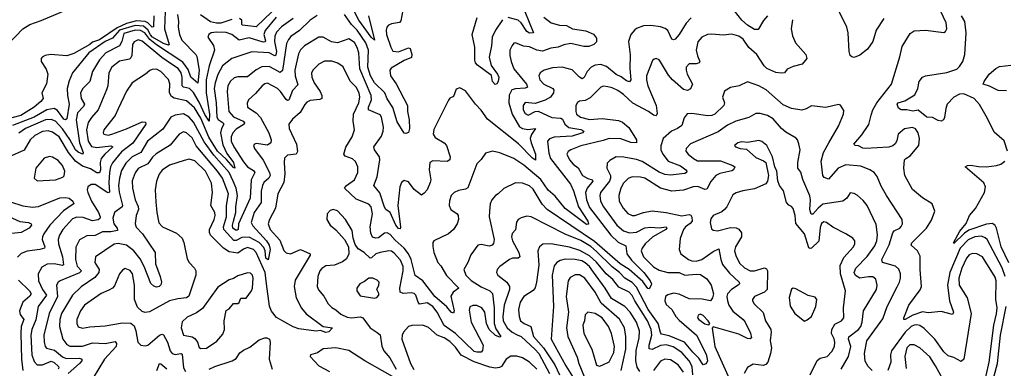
# Model space of a CAD drawing. Extents: x 1678759 to 1859541, y 384609 to 522867.
# Tile 231 of 256: x 1740764 to 1747679, y 477622 to 480068. Entities that reach past the tile are written whole.
import ezdxf

# ---------------------------------------------------------------- set-up
doc = ezdxf.new("R2010")
doc.units = 0

msp = doc.modelspace()

# ---------------------------------------------------------------- linework, layer by layer
at = {"layer": '0CON20XD'}
for points in [[(1743213.4, 480095), (1743256, 479925), (1743232.4, 479945), (1743145.7, 480065), (1743075, 480202.9)], [(1740680, 479895), (1740785, 480003.1), (1740835, 480035.5), (1740915, 480062.1), (1741063.6, 480126.4)], [(1741786.3, 480125), (1741781.1, 480005), (1741813.1, 479895), (1741809.7, 479890.3), (1741775, 479901.4), (1741697.3, 479945), (1741682, 479962), (1741665, 479996.7), (1741632.5, 480022.5), (1741575, 480028.4), (1741464.9, 479995.1), (1741415, 479937.6), (1741365, 479915.4), (1741249.8, 479835), (1741134.8, 479695.2), (1741111.7, 479638.3), (1741098.3, 479585), (1741099.1, 479535), (1741110.5, 479475), (1741095, 479372.9), (1741085, 479364.6), (1741075, 479370.3), (1741030.2, 479430.2), (1741005, 479445.5), (1740955, 479435.9), (1740866.5, 479385), (1740713.5, 479325)], [(1742535, 480122.4), (1742425, 480018.1), (1742329.7, 480029.7), (1742324.3, 480035), (1742324.7, 480065), (1742307.1, 480077.1)], [(1743454, 480135), (1743440.8, 480059.2), (1743432.3, 480047.7), (1743375, 480038.6), (1743355, 480028.6), (1743343.3, 480015), (1743337.5, 479995), (1743340.8, 479965), (1743369.6, 479875), (1743385, 479848.1), (1743425, 479842.5), (1743495, 479870.6), (1743505.6, 479865), (1743518.5, 479825), (1743516.3, 479803.7), (1743465, 479781.6), (1743373.2, 479726.8), (1743363.6, 479715), (1743368.2, 479675), (1743408.1, 479618.1), (1743487.8, 479465), (1743487.9, 479425), (1743499.6, 479365), (1743500.6, 479305), (1743495, 479276.7), (1743475, 479269.2), (1743465, 479272.5), (1743415, 479352.2), (1743385, 479452.7), (1743343.9, 479513.9), (1743328.8, 479555), (1743254.7, 479624.7), (1743227.6, 479675), (1743209.2, 479735), (1743213.2, 479855), (1743195.8, 479905), (1743135, 479994.2), (1743094.2, 480035), (1743045, 480104.5)], [(1744310.7, 480125), (1744372.9, 479977.1), (1744345, 479973.9), (1744325, 479985.9), (1744287, 480045), (1744265, 480063.9), (1744195, 480084.7)], [(1746015, 480096.2), (1745986.9, 480063.1), (1745949.6, 480000.4), (1745925, 479999.1), (1745875, 480029.7), (1745835, 480065.3), (1745785, 480129.8)], [(1746832.4, 480077.6), (1746779.4, 479995), (1746755, 479914.2), (1746717.6, 479862.4), (1746665, 479819.6), (1746625, 479803.1), (1746607.6, 479807.6), (1746597.5, 479817.5), (1746590.4, 479845), (1746583.2, 479975), (1746572.1, 480015), (1746497.4, 480167.4)], [(1747685.1, 478265), (1747665, 478327.2), (1747558.7, 478525), (1747545, 478538.2), (1747519.1, 478549.1), (1747471.1, 478545), (1747425, 478524), (1747369.8, 478465), (1747295.9, 478294.1), (1747281, 478205), (1747293.4, 478095), (1747321.4, 478015), (1747315, 477998.8), (1747235, 478019.5), (1747145, 478010), (1747105, 478016.7), (1747036.3, 477993.7), (1746983.4, 477963.4), (1746974.4, 477964.4), (1746974.4, 477975), (1747008.9, 478065), (1747088.3, 478171.7), (1747096.8, 478195), (1747088.1, 478315), (1747089.1, 478409.1), (1747068.5, 478445), (1747024.3, 478485), (1747028.9, 478501.1), (1747084.4, 478555), (1747131.4, 478605), (1747168.6, 478661.4), (1747190, 478725), (1747173.3, 478775), (1747105, 478817.1), (1747035, 478877.1), (1746979.6, 478975), (1746973.5, 479025), (1746979.2, 479085), (1746986.7, 479095), (1747018.3, 479111.7), (1747078.8, 479185), (1747084.4, 479235), (1747074.6, 479274.6), (1747055, 479301.4), (1747035, 479311.9), (1746978.6, 479301.4), (1746934.4, 479265), (1746923.2, 479216.8), (1746912.4, 479197.6), (1746895, 479182.9), (1746866.9, 479173.1), (1746703.1, 479163.1), (1746685, 479166.4), (1746655, 479183.3), (1746632.5, 479185), (1746623.1, 479195), (1746679.1, 479260.9), (1746726.8, 479333.2), (1746742.8, 479397.2), (1746756.3, 479435), (1746784.8, 479485.2), (1746886.7, 479615), (1746945, 479806.7), (1746960.7, 479879.3), (1747018.9, 479971.1), (1747045, 479990.6), (1747125, 479994.4), (1747255, 479978.8), (1747266.7, 479985), (1747275.6, 480004.4), (1747270, 480045), (1747234.3, 480125)], [(1741706, 480095), (1741702.7, 480017.3), (1741695, 480014.7), (1741663.1, 480046.9), (1741644.7, 480054.7), (1741585, 480061.3), (1741515, 480040.5), (1741448.3, 480011.7), (1741325, 479927.4), (1741275, 479909.8), (1741256.6, 479893.4), (1741145, 479831.1), (1741095.8, 479814.2), (1740980, 479825), (1740943.1, 479816.9), (1740922, 479805), (1740914.2, 479795), (1740915.8, 479775), (1740949.8, 479719.8), (1740961.1, 479685), (1740952.1, 479617.9), (1740920, 479555), (1740927.8, 479515), (1740912.9, 479495), (1740865.3, 479455), (1740772.5, 479395), (1740709, 479379)], [(1741871.6, 480105), (1741879.6, 480055), (1741876.9, 480015), (1741886.7, 479965), (1741903.4, 479925), (1742000.7, 479825), (1742009.2, 479809.2), (1742025.4, 479715), (1742015, 479622), (1741965, 479664.1), (1741947.6, 479717.6), (1741910, 479770), (1741725, 479891.5), (1741678.3, 479928.3), (1741643.7, 479975), (1741613.2, 479993.2), (1741575, 479995.4), (1741495, 479971.5), (1741480.2, 479915), (1741464.6, 479885.4), (1741368.9, 479835), (1741324.1, 479785.9), (1741275.8, 479705), (1741256.6, 479633.4), (1741207.1, 479585), (1741190.3, 479555), (1741195.3, 479515), (1741218.4, 479475), (1741211.6, 479458.4), (1741169.5, 479415), (1741159.7, 479365), (1741183, 479203), (1741210.7, 479135), (1741208, 479125), (1741175, 479138.1), (1741155, 479154.8), (1741116.7, 479226.7), (1741065, 479301.7), (1741015, 479355.7), (1740985, 479368.8), (1740945, 479364.5), (1740805, 479305.5), (1740759, 479271)], [(1742683.9, 480076.1), (1742602.1, 480017.9), (1742568.6, 479981.4), (1742555, 479952), (1742554.5, 479915), (1742568.3, 479845), (1742561.9, 479818.1), (1742555, 479815.4), (1742515, 479836.6), (1742395, 479842.5), (1742255, 479795.4), (1742187.2, 479745), (1742155, 479683.1), (1742135.9, 479625), (1742130, 479585), (1742144.5, 479485), (1742147.8, 479385), (1742157.5, 479367.5), (1742193.8, 479345), (1742198.7, 479335), (1742182.2, 479305), (1742175.2, 479275), (1742190.5, 479190.5), (1742218.5, 479128.5), (1742266.2, 479065), (1742275.4, 479025), (1742265, 479030.4), (1742217, 479087), (1742152.2, 479145), (1742092.7, 479242.7), (1742035, 479377.3), (1741990.7, 479450.7), (1741935, 479498.4), (1741848.5, 479518.5), (1741829.3, 479529.3), (1741816.7, 479555), (1741817.7, 479617.7), (1741809.4, 479649.4), (1741755, 479703.6), (1741725, 479720), (1741695, 479719.5), (1741678.1, 479711.9), (1741648.1, 479685), (1741554.8, 479625.2), (1741514, 479566), (1741456.5, 479443.5), (1741433.4, 479396.6), (1741354.5, 479295), (1741350, 479275), (1741356, 479265), (1741385, 479258.5), (1741412, 479265), (1741515, 479301.7), (1741625, 479350.3), (1741647.9, 479347.9), (1741650.5, 479335), (1741559.1, 479200.9), (1741479.2, 479140.8), (1741415, 479064.6), (1741402, 479035), (1741395.2, 478995), (1741390.4, 478925), (1741395, 478858.5), (1741385, 478853.2), (1741375, 478856.7), (1741295, 478911.1), (1741265, 478910.4), (1741241.4, 478895), (1741237.1, 478875), (1741242.5, 478855), (1741268.3, 478795), (1741317.8, 478715), (1741328.4, 478685), (1741326.7, 478673.3), (1741315.5, 478664.5), (1741275, 478655.7), (1741210.5, 478680.5), (1741165, 478682.1), (1741135, 478669.7), (1741066.8, 478595), (1741043.5, 478555), (1741035.3, 478525), (1741037.5, 478495), (1741064.8, 478405), (1741071.2, 478348.8), (1741065, 478343.7), (1741005, 478354.7), (1740957.7, 478352.3), (1740919.2, 478330.8), (1740892.7, 478285), (1740896.5, 478235), (1740924.2, 478175), (1740951.1, 478135), (1740893.7, 478055), (1740877.2, 477962.8), (1740848.1, 477895), (1740841.9, 477855), (1740848.5, 477715), (1740865, 477669.5), (1740886.2, 477646.2), (1740925, 477644.8), (1740985, 477670.6), (1741005, 477663.1), (1741037.1, 477635), (1741039.7, 477625), (1741033.2, 477615)], [(1742852.2, 480097.8), (1742803.8, 480065), (1742728.6, 479991.4), (1742669.3, 479950.7), (1742650.9, 479929.1), (1742638.7, 479901.3), (1742608.6, 479711.4), (1742593.3, 479696.7), (1742555, 479718.4), (1742515, 479740.8), (1742463.4, 479736.6), (1742425, 479716.2), (1742365, 479666.9), (1742295, 479667.7), (1742270.4, 479659.6), (1742243.9, 479636.1), (1742226.7, 479603.3), (1742221.4, 479565), (1742232.5, 479425), (1742266.7, 479386.7), (1742332.7, 479355), (1742341.8, 479345), (1742339.5, 479335), (1742285, 479299.7), (1742260.5, 479275), (1742248.4, 479245), (1742250.2, 479215), (1742268.4, 479175), (1742335, 479070.3), (1742365, 479036.6), (1742405, 479010.9), (1742416.5, 478995), (1742390.6, 478945), (1742383.4, 478815), (1742301.6, 478635), (1742298, 478595), (1742285, 478588.4), (1742262, 478605), (1742258.3, 478625), (1742266.6, 478655), (1742283, 478715), (1742281.7, 478755), (1742292.5, 478835), (1742284.9, 478885), (1742264.3, 478935), (1742234.2, 478995), (1742127.2, 479117.2), (1742060, 479210), (1741985, 479350), (1741954.3, 479384.3), (1741915, 479407.7), (1741855, 479398.6), (1741826.6, 479383.4), (1741769.8, 479300.2), (1741661.8, 479215), (1741615, 479136), (1741554.9, 479105.1), (1741509.3, 479060.7), (1741479.6, 479010.4), (1741464, 478955), (1741457.7, 478905), (1741463.2, 478856.8), (1741486.7, 478763.3), (1741483.6, 478755), (1741430.4, 478715), (1741418.4, 478675), (1741425.3, 478635), (1741448.8, 478605), (1741450.9, 478589.1), (1741405, 478579.8), (1741345, 478578.9), (1741295, 478552.9), (1741235, 478551.5), (1741185, 478523.6), (1741158.8, 478471.2), (1741156.1, 478385), (1741167.5, 478337.5), (1741198.2, 478305), (1741185, 478291.7), (1741048.1, 478235), (1741034.5, 478225), (1741023.2, 478205), (1741029.2, 478125), (1740969.8, 478005), (1740932.9, 477855), (1740935, 477807.5), (1740943.9, 477775), (1740953.3, 477763.3), (1741008, 477748), (1741065, 477702.3), (1741090.3, 477689.7), (1741183.3, 477693.3), (1741201.4, 477685), (1741201.1, 477675), (1741184.6, 477655), (1741103.5, 477585)], [(1744445, 480085.6), (1744495.8, 480045), (1744555, 480030.3), (1744605, 480027.3), (1744646.2, 480005), (1744739.3, 479989.3), (1744795, 479966.2), (1744815, 479937.5), (1744815, 479912.5), (1744795.7, 479894.3), (1744760.8, 479879.2), (1744725, 479880), (1744635, 479900), (1744585, 479890.9), (1744545, 479874.6), (1744495, 479868.5), (1744435, 479846.9), (1744395, 479854.4), (1744345, 479878.2), (1744301.5, 479881.5), (1744245, 479906.2), (1744235, 479903.8), (1744222, 479888), (1744206.4, 479855), (1744206.2, 479816.2), (1744214.6, 479775), (1744235, 479724.3), (1744322.7, 479615), (1744330, 479595), (1744313.4, 479586.6), (1744245, 479583.9), (1744219.6, 479575), (1744201.7, 479538.3), (1744200.4, 479485), (1744223.6, 479405), (1744275, 479317.1), (1744295, 479305.2), (1744332.3, 479297.7), (1744386, 479305), (1744357.4, 479262.6), (1744349.2, 479235), (1744355, 479202.9), (1744385.8, 479125), (1744387.3, 479082.7), (1744365, 479097.1), (1744267.7, 479197.7), (1744050.4, 479370.4), (1744005, 479432.9), (1743965.2, 479475.2), (1743895, 479570), (1743855, 479588.8), (1743828.3, 479581.7), (1743810.5, 479529.5), (1743785, 479516.7), (1743775.9, 479504.1), (1743673.2, 479296.8), (1743668, 479265), (1743681.7, 479241.7), (1743745, 479203.1), (1743761.9, 479185), (1743787.5, 479105), (1743785.6, 479085), (1743765, 479072.9), (1743665, 479077.1), (1743645, 479066.2), (1743640.6, 479015), (1743650.8, 478945), (1743647.1, 478925), (1743625, 478873.3), (1743605, 478850), (1743585, 478837.5), (1743535, 478875.6), (1743495, 478930.4), (1743465, 478938.5), (1743445.5, 478925), (1743432.9, 478895), (1743420.3, 478765), (1743439.1, 478610.9), (1743435, 478600), (1743425, 478602.5), (1743405.5, 478625.5), (1743366.8, 478715), (1743336.5, 478736.5), (1743325, 478752.5), (1743292.8, 478852.8), (1743251.4, 478905), (1743274.3, 478965.7), (1743292.3, 479085), (1743290.5, 479105), (1743256.5, 479155), (1743251.1, 479175), (1743305, 479250), (1743317.7, 479285), (1743318.7, 479315), (1743305, 479383.8), (1743295, 479401.1), (1743213.6, 479435), (1743214.8, 479455), (1743234.4, 479505), (1743233.1, 479535), (1743153.6, 479723.6), (1743145.6, 479835), (1743135, 479873.1), (1743115, 479908), (1743075, 479932.9), (1742995, 479906.2), (1742953.6, 479913.6), (1742895, 479945.5), (1742865, 479945.5), (1742764.8, 479885.2), (1742735, 479857.5), (1742722, 479828), (1742696.8, 479715), (1742698.1, 479675), (1742718.3, 479611.7), (1742678.9, 479571.1), (1742655, 479503.3), (1742645, 479500.9), (1742635, 479508.2), (1742596.1, 479565), (1742574.5, 479585), (1742505, 479622.5), (1742485, 479617.7), (1742467.5, 479605), (1742420.4, 479549.6), (1742370.5, 479505), (1742362.1, 479482.1), (1742363.5, 479455), (1742424.4, 479414.4), (1742455, 479382.1), (1742513.2, 479275), (1742531.1, 479225), (1742527.3, 479205), (1742505, 479188.5), (1742425, 479200), (1742412.5, 479195), (1742406.7, 479185), (1742412.5, 479165), (1742472.9, 479082.9), (1742518.4, 478995), (1742522.6, 478975), (1742513.4, 478955), (1742479.7, 478925), (1742468.8, 478905), (1742460.2, 478865), (1742460.5, 478785), (1742411.2, 478715), (1742389.7, 478645), (1742400.3, 478620.3), (1742498, 478515), (1742516.7, 478485), (1742523, 478455), (1742508.2, 478381.8), (1742493.4, 478395), (1742488.8, 478445), (1742479.6, 478469.6), (1742445.5, 478505.5), (1742375, 478542.1), (1742325, 478540.1), (1742285, 478518.8), (1742268.3, 478518.3), (1742196.6, 478596.6), (1742194.4, 478615), (1742216.6, 478685), (1742216.8, 478765), (1742231.2, 478845), (1742188.1, 478955), (1742154, 479005), (1742003.2, 479183.2), (1741975, 479239.7), (1741935, 479274.7), (1741915, 479280), (1741883.3, 479265), (1741821.5, 479188.5), (1741722.9, 479127.1), (1741696.7, 479103.3), (1741662.8, 479057.2), (1741597.1, 479022.9), (1741575, 478994.3), (1741555, 478936.7), (1741555.4, 478885), (1741574.3, 478804.3), (1741596.7, 478756.7), (1741599.5, 478735), (1741582.5, 478695), (1741574.5, 478635), (1741583.1, 478613.1), (1741625.7, 478565.7), (1741714.4, 478435), (1741717.7, 478355), (1741751.2, 478265), (1741759.2, 478225), (1741755, 478206.7), (1741743.3, 478195), (1741725, 478191.9), (1741705, 478198.6), (1741685, 478215.6), (1741639.3, 478335), (1741609.3, 478389.3), (1741565, 478445.8), (1741515, 478484.8), (1741455, 478496.7), (1741427.2, 478492.8), (1741295.8, 478405), (1741291.5, 478365), (1741322.5, 478315), (1741319.7, 478295), (1741291.1, 478258.9), (1741196, 478194), (1741134.8, 478135.2), (1741057.6, 478005), (1741046.1, 477965), (1741044.2, 477915), (1741068.1, 477825), (1741095, 477789.6), (1741115, 477775.9), (1741205, 477778), (1741275, 477799.3), (1741365, 477796.1)], [(1742255, 480069.8), (1742175.5, 480044.5), (1742145, 480042.7), (1742105, 480052.1), (1742033, 480103)], [(1742564.1, 480085.9), (1742487.7, 479992.3)], [(1746191.8, 480068.2), (1746182.9, 480005), (1746190.6, 479955), (1746213.3, 479905), (1746284.2, 479825), (1746291.2, 479795), (1746260, 479755), (1746195, 479740.8), (1746155, 479720), (1746134.4, 479695.6), (1746115, 479692.2), (1746075, 479698.2), (1746012.2, 479725), (1745991.8, 479745), (1745940.8, 479825), (1745883.7, 479873.7), (1745845, 479931.8), (1745815, 479953.3), (1745764.3, 479965.7), (1745705, 479960), (1745625, 479967.1), (1745595, 479963.6), (1745555, 479945.6), (1745526.9, 479913.1), (1745515.4, 479855), (1745524.2, 479814.2), (1745541.1, 479775), (1745537.1, 479765), (1745515, 479758.5), (1745465, 479757.8), (1745445.6, 479735), (1745443.6, 479715), (1745450.9, 479685), (1745488.6, 479615), (1745475, 479582.5), (1745455, 479570.6), (1745425, 479577.9), (1745348.7, 479645), (1745321.7, 479678.3), (1745265, 479772.5), (1745255, 479785.7), (1745235, 479795.6), (1745218.9, 479791.1), (1745209.2, 479780.8), (1745166.8, 479675), (1745166.6, 479645), (1745176.6, 479605), (1745234.6, 479465), (1745241.3, 479408.7), (1745235, 479393.1), (1745215, 479399.1), (1745179.4, 479425), (1745071.2, 479481.2), (1745005, 479542.5), (1744965, 479570.7), (1744925, 479590.7), (1744895, 479597.1), (1744865, 479600.5), (1744845, 479593.5), (1744770, 479520), (1744735, 479501.1), (1744695, 479495.6), (1744682.5, 479487.5), (1744670, 479465), (1744669.6, 479425), (1744675.6, 479405), (1744702, 479385), (1744765, 479367.5), (1744855, 479375.8), (1744970.3, 479360.3), (1744998.4, 479348.4), (1745041.7, 479311.7), (1745095.7, 479225), (1745096.7, 479205), (1745055, 479206.1), (1744985, 479233), (1744905, 479235.3), (1744860.6, 479219.4), (1744705, 479184), (1744634, 479155), (1744616.6, 479143.4), (1744607.1, 479125), (1744624.4, 479085), (1744650.6, 479055), (1744687.3, 479027.3), (1744715.6, 478975.6), (1744753.1, 478953.1), (1744785.6, 478945), (1744788.8, 478935), (1744749.3, 478885), (1744738.4, 478855), (1744745.2, 478805), (1744765, 478750.4), (1744915, 478554.8), (1744967.4, 478507.4), (1745022.1, 478482.1), (1745027.9, 478425), (1745060.9, 478380.9), (1745146.7, 478295), (1745191.2, 478235), (1745201.2, 478215), (1745199.2, 478205), (1745185, 478180), (1745175, 478182), (1745140, 478230), (1745045.2, 478315.2), (1744980.9, 478355), (1744801.7, 478511.7), (1744468.2, 478735), (1744433.2, 478773.2), (1744369.5, 478879.5), (1744345, 478902.3), (1744295, 478921.5), (1744245, 478922.5), (1744165, 478883.1), (1744123.3, 478845), (1744105.8, 478835), (1744079.4, 478805), (1744068.8, 478775), (1744062.7, 478725), (1744061.6, 478685), (1744095.5, 478524.5), (1744092.7, 478497.3), (1744081.2, 478485), (1744061.5, 478478.5), (1744005, 478490.5), (1743980.8, 478485), (1743933.1, 478416.9), (1743911.9, 478365), (1743882.2, 478315), (1743898.2, 478275), (1743935, 478236.7), (1744005, 478193.9), (1744066.1, 478166.1), (1744085, 478147.1), (1744095.5, 478045), (1744095.5, 477935), (1744108, 477898), (1744142.5, 477845), (1744135, 477840), (1744105, 477851.7), (1744060, 477895), (1744041.8, 477935), (1744029.8, 478015), (1744008.9, 478045), (1743975, 478062.8), (1743946.6, 478063.4), (1743926.4, 478053.6), (1743919.7, 478030.3), (1743935.8, 477945), (1744018.6, 477785), (1744014.1, 477745.9), (1744005.8, 477734.2), (1743975, 477733.6), (1743955, 477740.2), (1743825, 477865.5), (1743745, 477922.8), (1743696.2, 478015), (1743665.1, 478055.1), (1743625, 478080.7), (1743572.7, 478072.7), (1743561.7, 478085), (1743545.8, 478135.8), (1743535, 478146.7), (1743515, 478150.9), (1743456.7, 478146.7), (1743437, 478157), (1743434, 478185), (1743456.6, 478305), (1743456.1, 478335), (1743439.5, 478379.5), (1743395, 478430.4), (1743375, 478442.7), (1743355.3, 478445.3), (1743294.8, 478435.2), (1743265.2, 478424.8), (1743235, 478396), (1743225, 478394.7), (1743183.2, 478433.2), (1743141.1, 478461.1), (1743120.8, 478490.8), (1743106.4, 478535), (1743098.6, 478588.6), (1743052.9, 478665), (1742995, 478725.7), (1742965, 478735.8), (1742945, 478730), (1742922.5, 478705), (1742921.4, 478665), (1742944, 478625), (1742985, 478594.3), (1743044.2, 478525), (1743074, 478475), (1743074.5, 478425), (1743059.8, 478390.2), (1743031.2, 478368.8), (1742975, 478345.4), (1742915, 478341.5), (1742885, 478322.5), (1742872.1, 478305), (1742857.9, 478265), (1742853.1, 478195), (1742862, 478172), (1742898.8, 478128.8), (1742930.5, 478075), (1742957.3, 478047.3), (1742985, 478032.1), (1743020.3, 478000.3), (1743065, 477979.7), (1743095, 477975.9), (1743155, 477982.1), (1743175, 477975.5), (1743224.5, 477905), (1743273.5, 477873.5), (1743296.1, 477856.1), (1743307.7, 477777.7), (1743321.5, 477745), (1743363.9, 477695), (1743408, 477615)], [(1745478.7, 480081.3), (1745445.3, 480044.7), (1745394.7, 479965.3), (1745367.6, 479932.4), (1745355, 479925.8), (1745345, 479932.5), (1745315, 479991.4), (1745296.2, 480006.2), (1745265, 480018.1), (1745196.6, 480026.6), (1745144.1, 480025.9), (1745095, 480006.2), (1745085, 479996.7), (1745056.7, 479963.3), (1745040, 479915), (1745051.7, 479821.7), (1745049.1, 479725), (1745055.5, 479645), (1745046.8, 479633.2), (1745025, 479640), (1744987.8, 479667.8), (1744953.9, 479683.9), (1744885, 479739.5), (1744846.5, 479753.5), (1744805, 479750), (1744776.4, 479735), (1744748.6, 479705), (1744728.1, 479661.9), (1744715, 479652.7), (1744695, 479663.8), (1744645, 479715.4), (1744574.1, 479734.1), (1744505, 479730.5), (1744446.3, 479713.7), (1744420, 479695), (1744408.8, 479675), (1744416.5, 479645), (1744446, 479616), (1744507.8, 479585), (1744514.6, 479574.6), (1744513.1, 479555), (1744491.1, 479525), (1744455, 479503.8), (1744385, 479480.5), (1744314.1, 479485.9), (1744299.1, 479465), (1744298.8, 479435), (1744315, 479410), (1744335, 479399.1), (1744385, 479424.5), (1744405, 479426.4), (1744501.3, 479381.3), (1744565, 479377.1), (1744575, 479370.5), (1744593.6, 479335), (1744621.4, 479311.4), (1744705, 479297.4), (1744726.7, 479285), (1744716.9, 479275), (1744645, 479250.7), (1744516.6, 479243.4), (1744485, 479232.9), (1744470, 479215), (1744480.3, 479130.3), (1744492.7, 479095), (1744632.9, 478915), (1744652.6, 478867.4), (1744689.6, 478755), (1744753.5, 478655), (1744757.6, 478632.4), (1744745, 478631.5), (1744595, 478742.1), (1744525, 478829.5), (1744475, 478871.8), (1744425, 478946.2), (1744305, 479048.1), (1744235, 479094.7), (1744135, 479134.5), (1744085, 479145.7), (1744035, 479132), (1744005, 479086), (1743973.8, 479056.2), (1743911.2, 478888.8), (1743895, 478878.9), (1743845, 478870), (1743815, 478854.4), (1743795, 478834.2), (1743782.2, 478797.8), (1743781.3, 478765), (1743791.8, 478735), (1743836.4, 478706.4), (1743842.9, 478695), (1743845.6, 478665), (1743835.7, 478635), (1743810, 478595), (1743775.8, 478565), (1743673.3, 478516.7), (1743665.7, 478504.3), (1743664.5, 478475.5), (1743671.8, 478435), (1743701.1, 478365), (1743721.7, 478341.7), (1743762.6, 478272.6), (1743849.2, 478185), (1743808.2, 478155), (1743792.9, 478127.1), (1743814.4, 478025), (1743811.2, 478008.8), (1743795, 478016.5), (1743762.8, 478052.8), (1743679.1, 478125), (1743594.4, 478234.4), (1743542, 478272), (1743513, 478385), (1743495.1, 478425.1), (1743465, 478464.4), (1743401.7, 478521.7), (1743365, 478560.5), (1743345, 478572.9), (1743325, 478570.3), (1743285, 478537.2), (1743264.2, 478534.2), (1743242.2, 478542.2), (1743230, 478570), (1743225.2, 478615), (1743242.7, 478705), (1743232.8, 478755), (1743215, 478773.1), (1743127.7, 478807.7), (1743045.5, 478885), (1743060, 478905), (1743115, 478944.4), (1743138.5, 478995), (1743139.1, 479035), (1743122.4, 479072.4), (1743101.9, 479091.9), (1743050.9, 479110.9), (1743041.5, 479125), (1743055, 479172.5), (1743100, 479245), (1743114.2, 479295), (1743106, 479355), (1743108.9, 479405), (1743145.7, 479485), (1743152.5, 479525), (1743147, 479555), (1743128.2, 479595), (1743085, 479637.3), (1743035, 479736.9), (1742998, 479762)], [(1744155, 480068.2), (1744105, 479995.4), (1744082.7, 479945), (1744077.5, 479885), (1744060.3, 479805), (1744075.6, 479745.6), (1744120.4, 479685), (1744128.4, 479665), (1744124.5, 479635), (1744115, 479618.6), (1744102.7, 479612.7), (1744085.6, 479635), (1744077.3, 479677.3), (1743978.7, 479748.7), (1743965.2, 479765), (1743959.6, 479785), (1743960, 479875), (1743941.1, 479965), (1743977.5, 480082.5)], [(1747701.4, 479145), (1747678.8, 479218.8), (1747607.7, 479277.7), (1747561.5, 479375), (1747505, 479471.8), (1747466.2, 479515), (1747395, 479547.8), (1747365, 479545.3), (1747325, 479525.3), (1747277.9, 479475), (1747267.3, 479445), (1747259.3, 479380.7), (1747252, 479365), (1747235, 479355.6), (1747215, 479359.5), (1747175, 479382.1), (1747135, 479384.1), (1747075, 479434.3), (1747036.6, 479426.6), (1746995, 479435.8), (1746955, 479436.2), (1746935, 479447.5), (1746927.5, 479475), (1746933.8, 479485), (1746981.3, 479498.7), (1747049.6, 479540.4), (1747070.9, 479585), (1747081.4, 479635), (1747105.5, 479664.5), (1747125, 479674.4), (1747275, 479698.5), (1747345, 479722.1), (1747365, 479738.5), (1747387.8, 479775), (1747402.2, 479825), (1747411.6, 479975), (1747402.9, 480055), (1747377.2, 480095)], [(1742487.7, 479992.3), (1742479.6, 479965), (1742489.5, 479920.5), (1742487.2, 479912.8), (1742475, 479909.4), (1742375, 479941.4), (1742305, 479923.4), (1742255, 479964.1), (1742215, 479979.1), (1742145, 479981.6), (1742108.8, 479975), (1742091.4, 479965), (1742085.6, 479945), (1742125.9, 479885.9), (1742132.3, 479855), (1742094.8, 479745.2), (1742073.1, 479646.9), (1742073.7, 479555), (1742096, 479405), (1742095, 479356.7), (1742065, 479401.9), (1742025, 479490), (1741985, 479556.5), (1741956, 479585), (1741915, 479594.8), (1741905, 479604.5), (1741905.2, 479665), (1741898.2, 479695), (1741877.7, 479725), (1741845, 479747.6), (1741763.1, 479803.1), (1741625, 479918.6), (1741595, 479926.5), (1741568, 479912), (1741556.1, 479893.9), (1741552.7, 479817.3), (1741545, 479800), (1741535, 479792.2), (1741465, 479776.6), (1741410.8, 479735), (1741388.9, 479695), (1741382.9, 479605), (1741373.8, 479575), (1741314.7, 479435), (1741267.9, 479382.1), (1741244.4, 479345.6), (1741233.5, 479295), (1741244.8, 479214.8), (1741267.9, 479177.9), (1741305, 479170.5), (1741403.4, 479183.4), (1741417.3, 479175), (1741361.2, 479125), (1741337, 479095), (1741329.7, 479065), (1741332.6, 479015), (1741325, 478992.8), (1741305, 478993.3), (1741260.7, 479020.7), (1741205, 479039.5), (1741155.9, 479075.9), (1741105.6, 479135.6), (1741041.1, 479245), (1740995, 479279.5), (1740965, 479287.7), (1740925, 479282.3), (1740869.6, 479255), (1740836.9, 479225), (1740795, 479152.7), (1740706.8, 479113.2)], [(1742998, 479762), (1742955, 479776.8), (1742905, 479776.2), (1742865.7, 479755), (1742825, 479715.6), (1742814, 479695), (1742815.3, 479665), (1742832.8, 479625), (1742874.7, 479565), (1742885.3, 479535), (1742885.3, 479514.7), (1742872.4, 479507.6), (1742805, 479501.3), (1742780.6, 479489.4), (1742765.9, 479474.1), (1742733.7, 479416.3), (1742680.2, 479369.8), (1742654, 479335), (1742657.1, 479305), (1742707.8, 479195), (1742716.1, 479143.9), (1742705, 479124.4), (1742645, 479116.7), (1742624.6, 479095.4), (1742620.5, 479065), (1742626.9, 478986.9), (1742619.6, 478925), (1742577.9, 478845), (1742561.1, 478745), (1742517.3, 478665), (1742509.6, 478635), (1742524, 478595), (1742590.3, 478520.3), (1742619.4, 478449.4), (1742635, 478431.4), (1742665, 478424.4), (1742735, 478454.5), (1742803.8, 478425), (1742804.2, 478415), (1742698.9, 478241.1), (1742692, 478195), (1742706.8, 478115), (1742743.4, 478043.4), (1742775, 478003.6), (1742895, 477916), (1742960, 477905), (1742935, 477877.5), (1742915, 477872.7), (1742875.9, 477885.9), (1742845, 477882.5), (1742725, 477898.2), (1742685, 477911.9), (1742567.6, 477977.6), (1742533.3, 478023.3), (1742517.4, 478057.4), (1742496.8, 478213.2), (1742488.9, 478295), (1742423.6, 478435), (1742406.8, 478455), (1742365, 478468.6), (1742335, 478458.8), (1742295, 478428.6), (1742235, 478440), (1742194.4, 478464.4), (1742104.8, 478554.8), (1742096.5, 478575), (1742096.9, 478595), (1742130.2, 478665), (1742137.1, 478695), (1742133.4, 478715), (1742106.5, 478765), (1742117.5, 478855), (1742111.1, 478921.1), (1742070, 479005), (1741995, 479077.2), (1741955, 479088.8), (1741919.1, 479080.9), (1741815, 479047.8), (1741765, 479012.7), (1741744.6, 478985), (1741725.4, 478935), (1741716.2, 478875), (1741720.4, 478790.4), (1741726.9, 478715), (1741742.2, 478642.2), (1741767.5, 478615), (1741865, 478570), (1741904.6, 478534.6), (1741916.7, 478505), (1741939.7, 478389.7), (1741954.4, 478364.4), (1741990.8, 478325), (1742000, 478305), (1742000.9, 478275), (1741951.8, 478128.2), (1741935, 478116.7), (1741875, 478110), (1741815.8, 478095), (1741675, 478018.5), (1741645.7, 478014.3), (1741625, 478020), (1741591.4, 478051.4), (1741571.4, 478105), (1741570.5, 478205), (1741556.5, 478285), (1741538.9, 478308.9), (1741505, 478320.8), (1741485, 478310.8), (1741465, 478284), (1741429.1, 478200.9), (1741415, 478184), (1741390.2, 478169.8), (1741335, 478145.5), (1741219.6, 478065), (1741191.3, 478025), (1741166.4, 477965), (1741164.5, 477935), (1741175, 477913.1), (1741205, 477903.8), (1741256.9, 477913.1), (1741365, 477920), (1741485, 477939.6), (1741545, 477938.5), (1741568.8, 477918.8), (1741580.4, 477885), (1741593.1, 477805), (1741615, 477783.8), (1741645, 477779.2), (1741665, 477783.3), (1741745, 477853.8), (1741765, 477860), (1741775, 477856.7), (1741802.9, 477805), (1741821.8, 477745), (1741835, 477726.2), (1741855, 477718.2), (1741895, 477725.3), (1741905, 477721.4), (1741914.8, 477624.8), (1741928.5, 477598.5)], [(1747695, 479569.1), (1747635, 479571.4), (1747575, 479601.4), (1747530, 479615), (1747536.7, 479635), (1747573.8, 479685), (1747620, 479725), (1747645, 479740), (1747725, 479749.2)], [(1746751.8, 477605), (1746721.9, 477635), (1746701.7, 477671.7), (1746697.1, 477725), (1746713.5, 477815), (1746825, 477968.1), (1746856.2, 478055), (1746925.8, 478194.2), (1746942.1, 478225), (1746949.2, 478255), (1746949.2, 478285), (1746938.2, 478318.2), (1746915, 478338.2), (1746824, 478364), (1746817.7, 478385), (1746871.3, 478488.7), (1746895, 478573.1), (1746905, 478586.5), (1746945, 478604.5), (1746955, 478615.8), (1746964.4, 478635), (1746962.2, 478665), (1746851.8, 478835), (1746815, 478900.8), (1746787.2, 478967.2), (1746764.4, 478995), (1746734.7, 479014.7), (1746671.2, 479041.2), (1746565, 479050), (1746513, 479027), (1746445, 478948.9), (1746415, 478960.8), (1746405.6, 478975.6), (1746391.8, 479075), (1746409.2, 479135), (1746446.8, 479203.2), (1746515, 479320), (1746550, 479405), (1746551.7, 479431.7), (1746528.3, 479468.3), (1746515, 479473.3), (1746425, 479451.9), (1746325, 479464.2), (1746288.5, 479441.5), (1746256.4, 479433.6), (1746185, 479444.6), (1746125, 479470.8), (1746007, 479577), (1745955, 479604.5), (1745875, 479631.2), (1745817.5, 479605), (1745755, 479591.2), (1745713.7, 479566.3), (1745699.2, 479525), (1745714.3, 479485), (1745708.9, 479465), (1745645, 479406.1), (1745625, 479396.7), (1745596, 479394), (1745485, 479410.4), (1745452.4, 479407.6), (1745431.2, 479378.8), (1745414.2, 479325.8), (1745382.9, 479305), (1745340.6, 479285), (1745283.5, 479235), (1745267.8, 479182.2), (1745267.6, 479155), (1745280.9, 479125), (1745319.2, 479075), (1745405, 479042), (1745442.5, 479015), (1745449.2, 479005), (1745447.5, 478995), (1745435, 478988.5), (1745335, 478976.2), (1745295, 478981.2), (1745255, 478997.5), (1745135, 479073.8), (1745095, 479087.6), (1745006.3, 479103.7), (1744953.8, 479105), (1744909.3, 479080.7), (1744889.7, 479060.3), (1744888.2, 479025), (1744912.4, 478975), (1744913.8, 478955), (1744905.4, 478934.6), (1744844, 478855), (1744838.8, 478835), (1744843.6, 478795), (1744864.7, 478755), (1744958.2, 478625), (1745005, 478585.8), (1745047.7, 478572.3), (1745095, 478575.8), (1745155, 478606.7), (1745195, 478611.1), (1745255, 478607.4), (1745304.5, 478614.5), (1745310, 478605), (1745301.2, 478595), (1745210.8, 478545), (1745157.2, 478495), (1745135.4, 478465), (1745129.7, 478445), (1745145, 478404.6), (1745215, 478334), (1745255, 478310.8), (1745315, 478294.4), (1745395, 478293.3), (1745435, 478274.2), (1745515, 478281.8), (1745545, 478278.8), (1745589.1, 478249.1), (1745620, 478205), (1745635.9, 478145), (1745629.1, 478115), (1745615, 478094.3), (1745557.5, 478107.5), (1745465, 478110), (1745395, 478142.6), (1745355, 478148.9), (1745315, 478138.2), (1745299.2, 478125), (1745293.8, 478095), (1745305, 478068.2), (1745344.3, 478034.3), (1745371.8, 477985), (1745395, 477959.4), (1745516.1, 477855), (1745585, 477720.6), (1745594.4, 477675), (1745585, 477654), (1745565, 477645.8), (1745533.2, 477693.2), (1745490.4, 477735), (1745434.1, 477804.1), (1745325, 477850.2), (1745272.2, 477862.2), (1745263.9, 477873.9), (1745246.9, 477936.9), (1745178.7, 478035), (1745095, 478189.8), (1745065, 478223.3), (1745015, 478255.2), (1744977.3, 478295), (1744923.9, 478333.9), (1744815, 478441.7), (1744775, 478475.4), (1744705, 478518), (1744595, 478562), (1744355, 478685.4), (1744325, 478689.4), (1744285, 478678.1), (1744264.2, 478665), (1744253.8, 478646.2), (1744245, 478593.3), (1744221.5, 478568.5), (1744217.8, 478545), (1744225.2, 478515), (1744270.6, 478435), (1744276.3, 478403.7), (1744265, 478394.4), (1744225, 478395.4), (1744204.2, 478385.8), (1744135.7, 478335), (1744117.1, 478315), (1744112.9, 478295), (1744122, 478275), (1744185, 478226), (1744204.3, 478195), (1744203.5, 478175), (1744165.9, 478064.1), (1744157.2, 477985), (1744160.4, 477955), (1744186.8, 477905), (1744223.5, 477875), (1744257.3, 477857.3), (1744285, 477844.1), (1744385, 477754.1), (1744409.3, 477725), (1744485, 477584.4)], [(1746532.8, 477615), (1746584.7, 477705), (1746600.5, 477775), (1746585.9, 477825), (1746586.6, 477843.4), (1746654.6, 477895), (1746671.8, 477915), (1746681.2, 477945), (1746690.4, 478025), (1746780.7, 478175), (1746785.9, 478205), (1746776.2, 478246.2), (1746755, 478263.2), (1746725, 478263.6), (1746665, 478253.3), (1746635, 478272.9), (1746625.3, 478295), (1746635.4, 478325), (1746715, 478406.6), (1746769.6, 478480.4), (1746784.8, 478515), (1746787.8, 478557.8), (1746780.2, 478630.2), (1746715, 478764), (1746688.3, 478798.3), (1746645, 478835.8), (1746625, 478848), (1746597, 478853), (1746572, 478815), (1746546, 478795), (1746405, 478772.3), (1746371.2, 478745), (1746335, 478703.8), (1746323.2, 478703.2), (1746314.2, 478735), (1746317.5, 478805), (1746313.1, 478833.1), (1746265, 478946), (1746249.1, 478999.1), (1746229.2, 479025), (1746229.4, 479065), (1746245.5, 479155.5), (1746236.5, 479196.5), (1746227.1, 479225), (1746216.4, 479236.4), (1746145, 479278.9), (1746114.7, 479304.7), (1746055, 479373.3), (1746016.2, 479395), (1745965, 479410), (1745935, 479408.9), (1745885, 479381.8), (1745793, 479357), (1745735, 479327.2), (1745669.1, 479280.9), (1745475, 479196.4), (1745444.4, 479165), (1745442.5, 479145), (1745458.2, 479125), (1745495, 479094.1), (1745525, 479078.3), (1745685, 479076.5), (1745772, 479045), (1745785.6, 479035), (1745777.3, 479015), (1745765, 479006.9), (1745681.4, 478988.6), (1745652.5, 478975), (1745617.5, 478932.5), (1745590.6, 478879.4), (1745575, 478876.5), (1745527.6, 478897.6), (1745494.7, 478895.3), (1745425, 478871.8), (1745345, 478865.4), (1745265, 478885.3), (1745155, 478955.3), (1745125, 478962.8), (1745065, 478965.3), (1745036.3, 478953.7), (1745005, 478921.5), (1744984.7, 478885), (1744971.3, 478835), (1744974.7, 478794.7), (1745001.2, 478745), (1745035, 478707.3), (1745065, 478694.5), (1745085, 478694.6), (1745145.4, 478715.4), (1745205, 478727.1), (1745305, 478714.7), (1745415, 478692.3), (1745465, 478700.2), (1745476.5, 478696.5), (1745485, 478682), (1745485.7, 478655), (1745472.4, 478637.6), (1745440.4, 478615), (1745426.2, 478595), (1745403.2, 478533.2), (1745395.5, 478455.5), (1745407.5, 478425), (1745460.6, 478385), (1745485, 478375.3), (1745515, 478373.3), (1745553.8, 478386.2), (1745635, 478440.8), (1745675, 478460), (1745687, 478385), (1745700.2, 478350.2), (1745750, 478290), (1745816.9, 478225), (1745819.4, 478215), (1745810.6, 478205), (1745762.5, 478175), (1745736.1, 478145), (1745730.3, 478125), (1745734.7, 478095), (1745744.7, 478065), (1745771.5, 478021.5), (1745844.5, 477965), (1745860, 477945), (1745897.3, 477867.3), (1745904.3, 477835), (1745895, 477828.5), (1745875, 477831.6), (1745815, 477860), (1745635, 477912.5), (1745627, 477903), (1745645.3, 477775), (1745758.3, 477525)], [(1746315.3, 477575), (1746364.3, 477675.7), (1746385, 477691.8), (1746435.4, 477704.6), (1746468.3, 477738.3), (1746485.4, 477775), (1746489.7, 477805), (1746485, 477829.2), (1746466.2, 477865), (1746467.5, 477895), (1746487.9, 477932.1), (1746536.1, 477953.9), (1746551.1, 477975), (1746548.5, 478045), (1746564.7, 478165), (1746528.6, 478285), (1746527.2, 478342.8), (1746551.4, 478398.6), (1746619.4, 478475), (1746629.2, 478495), (1746630, 478515), (1746615, 478534), (1746565, 478565.6), (1746475, 478611.2), (1746429.2, 478645), (1746411.4, 478648.6), (1746395, 478638.6), (1746385, 478610), (1746375.7, 478514.3), (1746325, 478465.5), (1746315, 478461.9), (1746306.3, 478466.3), (1746274.6, 478565), (1746215, 478638), (1746211.1, 478695), (1746195, 478744.2), (1746185, 478757.1), (1746165.5, 478765.5), (1746148.5, 478785), (1746127.1, 478867.1), (1746100.8, 478905), (1746087.9, 478937.9), (1746082.2, 479005), (1746067.1, 479035), (1746050.6, 479105), (1746011.4, 479185), (1745975, 479214), (1745955, 479221.4), (1745875, 479207.1), (1745835, 479210), (1745807.5, 479205), (1745785, 479186.2), (1745790, 479175), (1745825, 479163.1), (1745868.8, 479158.8), (1745935, 479101.5), (1745988, 479078), (1746003.8, 479065), (1746022, 478975), (1746016.2, 478935), (1746004.1, 478915.9), (1745925, 478881.4), (1745841.9, 478868.1), (1745796.8, 478853.2), (1745772, 478838), (1745730.5, 478755), (1745714.7, 478735.3), (1745695, 478719.1), (1745635, 478692.9), (1745618.9, 478671.1), (1745613.5, 478645), (1745621.5, 478601.5), (1745635, 478591.4), (1745665, 478586.7), (1745755, 478609.2), (1745795, 478608.5), (1745815, 478597.8), (1745832.2, 478572.2), (1745832.5, 478545), (1745791.8, 478475), (1745784.7, 478445), (1745793.2, 478413.2), (1745820.1, 478360.1), (1745855, 478325.5), (1745895, 478305.4), (1745925.2, 478304.8), (1745995, 478326.1), (1746008.8, 478318.8), (1746015.3, 478305), (1746013.2, 478175), (1745995, 478156.2), (1745925, 478125.6), (1745910, 478105), (1745910, 478095), (1745922.5, 478075), (1745985, 478012.9), (1746002.7, 477955), (1746038.8, 477895), (1746041.8, 477875), (1746034.7, 477815), (1746043.9, 477765), (1746037.3, 477725), (1746017.5, 477665), (1746005, 477647.3), (1745985, 477641.8), (1745915, 477650.6), (1745875, 477627.1), (1745851.5, 477585)], [(1740886.4, 478936.4), (1741015, 478944.4), (1741067.2, 478962.8), (1741077.4, 478972.6), (1741081.1, 479005), (1741065.4, 479045), (1741035, 479080.5), (1740995, 479104.3), (1740973, 479107), (1740935, 479095.8), (1740878.1, 479025), (1740866.7, 478955), (1740886.4, 478936.4)], [(1747711.5, 478361.5), (1747656.9, 478475), (1747624.8, 478605), (1747614.4, 478624.4), (1747595, 478637.4), (1747555, 478633.7), (1747430.1, 478589.9), (1747399.4, 478570.6), (1747325, 478497.5), (1747322.3, 478502.3), (1747366.2, 478583.8), (1747411.1, 478638.9), (1747434.3, 478695), (1747477.8, 478742.2), (1747538.9, 478855), (1747546.7, 478895), (1747535, 478922.5), (1747403.3, 479035), (1747420, 479045), (1747445, 479047.1), (1747497.2, 479037.2), (1747555, 479034.5), (1747625, 479044), (1747655, 479054.6), (1747683.1, 479075)], [(1740700, 478790), (1740785, 478760.9), (1740855, 478753.5), (1740895, 478757.5), (1741045, 478817.6), (1741085, 478820.7), (1741112.5, 478815), (1741136.7, 478795), (1741143.2, 478776.8), (1741131.4, 478768.6), (1741072.5, 478727.5), (1740975.2, 478625), (1740934.1, 478565), (1740924.1, 478545), (1740922.4, 478525), (1740939.6, 478475), (1740937.8, 478465), (1740905.6, 478454.4), (1740817.1, 478442.9), (1740773.4, 478426.6), (1740748.5, 478401.5)], [(1740687.3, 478687.3), (1740765, 478652.9), (1740826.7, 478645), (1740844, 478635), (1740847.1, 478625), (1740831.2, 478605), (1740773.8, 478575), (1740707.9, 478567.9)], [(1745492.5, 477575), (1745485.9, 477635), (1745466.4, 477675), (1745413.5, 477733.5), (1745352.3, 477772.3), (1745305, 477785.2), (1745265, 477780.9), (1745205, 477753.9), (1745185, 477757.1), (1745183.9, 477783.9), (1745202.5, 477855), (1745197.8, 477895), (1745172.2, 477955), (1745084.6, 478094.6), (1745065, 478132.8), (1745045.2, 478155), (1744971.4, 478191.4), (1744929.2, 478245), (1744883.4, 478283.4), (1744815, 478367.3), (1744765, 478410.5), (1744697.5, 478447.5), (1744625, 478472.2), (1744493.8, 478496.2), (1744437.8, 478492.2), (1744415, 478474.2), (1744402.7, 478445), (1744410.7, 478345), (1744394.6, 478225), (1744383.7, 478186.3), (1744371.3, 478168.7), (1744305, 478124.4), (1744278.2, 478085), (1744266.7, 478035), (1744271.3, 477985), (1744282.1, 477955), (1744306.5, 477935), (1744354.1, 477914.1), (1744373, 477845), (1744441.7, 477765), (1744523.4, 477645), (1744555, 477574.7)], [(1745118.5, 477598.5), (1745100, 477630), (1745091.1, 477675), (1745092.4, 477747.6), (1745114.8, 477835), (1745116.6, 477885), (1745095.2, 477945), (1745050.5, 478015), (1745014.1, 478054.1), (1744920.4, 478110.4), (1744875.7, 478185), (1744795, 478295.8), (1744765, 478335.2), (1744735, 478362.3), (1744712.2, 478375), (1744665, 478385.6), (1744595, 478386.8), (1744558.7, 478378.7), (1744535.2, 478364.8), (1744518.5, 478341.5), (1744504.3, 478275), (1744513.6, 478056.4), (1744495.4, 477825.4), (1744598.7, 477638.7), (1744658.5, 477545)], [(1747531.6, 477478.4), (1747572, 477665), (1747606.3, 477925), (1747623.6, 478003.6), (1747628.4, 478045), (1747618.4, 478105), (1747621.2, 478235), (1747615, 478261.4), (1747525, 478402.7), (1747486, 478425), (1747455, 478426.8), (1747432.6, 478417.4), (1747414.2, 478395), (1747380.2, 478325), (1747359.8, 478255), (1747362.9, 478205), (1747418, 478115), (1747446.9, 478006.9), (1747394.6, 477685.4), (1747375, 477670), (1747325, 477697.8), (1747285, 477708.1), (1747255, 477737.8), (1747191.2, 477825), (1747115, 477901.9), (1747085, 477922), (1747065, 477926.8), (1747045, 477925.2), (1747025, 477914.4), (1746982.6, 477875), (1746886, 477745), (1746880, 477715), (1746881.9, 477665), (1746861.5, 477605)], [(1742035, 477759.4), (1742075, 477763.3), (1742148.8, 477811.2), (1742189.8, 477860.2), (1742201.9, 477895), (1742199.4, 477955), (1742213.2, 478026.8), (1742235, 478040), (1742265, 478076.2), (1742295, 478076.2), (1742305, 478083.8), (1742316.7, 478113.3), (1742355, 478113.3), (1742392, 478165), (1742399.4, 478185), (1742403.5, 478255), (1742398.9, 478275), (1742385, 478289.4), (1742365, 478292.2), (1742295, 478270.6), (1742265, 478250.8), (1742235, 478242.5), (1742155, 478190.6), (1742048.4, 478041.6), (1742005, 478010), (1741940.5, 477979.5), (1741905, 477947.5), (1741897.3, 477905), (1741914.7, 477854.7), (1741975, 477841.3), (1741995, 477830), (1742012.5, 477805), (1742025, 477768), (1742035, 477759.4)], [(1743255, 478114.4), (1743272, 478118), (1743285.7, 478134.3), (1743286.7, 478146.7), (1743272, 478175), (1743286.9, 478205), (1743287.5, 478225), (1743275, 478240), (1743245, 478254.3), (1743215, 478254.4), (1743185, 478230.6), (1743152.5, 478215), (1743132.5, 478185), (1743132, 478165), (1743155, 478130), (1743255, 478114.4)], [(1744988.9, 477605), (1745020.5, 477755), (1745021.9, 477845), (1745011.7, 477905), (1744977.3, 477967.3), (1744847.7, 478077.7), (1744804.7, 478155), (1744733.6, 478253.6), (1744695, 478276.8), (1744665, 478277.7), (1744630.9, 478259.1), (1744615.4, 478235), (1744602.7, 478125), (1744617.3, 478015), (1744604.3, 477905), (1744613.7, 477843.7), (1744678.6, 477698.6), (1744689.7, 477655), (1744729.3, 477565)], [(1740755, 478240), (1740833.8, 478165), (1740844.2, 478145), (1740835, 478128), (1740785, 478084.6), (1740761.7, 478025), (1740768.1, 477998.1), (1740792.1, 477965), (1740774.1, 477915), (1740772.2, 477865), (1740776.2, 477685), (1740786.6, 477606.6)], [(1746275, 477953.3), (1746295, 477961.2), (1746323.8, 477985), (1746355.6, 478055), (1746362, 478105), (1746351.2, 478121.2), (1746302.4, 478132.4), (1746215, 478178.8), (1746195, 478183.3), (1746184.2, 478175.8), (1746167.9, 478117.9), (1746175, 478056.7), (1746208.8, 478005), (1746275, 477953.3)], [(1747607.9, 477567.9), (1747631.5, 477655), (1747652.3, 477855), (1747692.1, 478055)], [(1744835, 477637.5), (1744855, 477644), (1744905, 477665.8), (1744937.3, 477732.7), (1744940.2, 477775), (1744919.4, 477865), (1744900, 477915), (1744855.3, 477975), (1744805, 478006.8), (1744755, 478015.6), (1744735, 477996.2), (1744730.4, 477955), (1744718.2, 477925), (1744725.3, 477865), (1744782.9, 477755), (1744814.6, 477644.6), (1744835, 477637.5)], [(1745605, 477927.5), (1745610, 477935), (1745600, 477955), (1745565, 477992.5), (1745545, 478001.5), (1745528, 477995), (1745523.5, 477975), (1745532.5, 477965), (1745575, 477933.1), (1745605, 477927.5)], [(1744395.3, 477615), (1744345, 477663.5), (1744294.3, 477695), (1744255, 477705.8), (1744214.1, 477705.9), (1744181.4, 477685), (1744146.9, 477635), (1744134, 477626), (1744105, 477622.6), (1744065, 477630.6), (1743955, 477666.7), (1743865, 477712.6), (1743825, 477770.7), (1743785, 477809.2), (1743745, 477835.7), (1743694.8, 477854.8), (1743635, 477907.5), (1743595, 477923.8), (1743518, 477922), (1743495, 477913.8), (1743460, 477875), (1743451.1, 477855), (1743448.9, 477825), (1743509.7, 477655), (1743533, 477613)], [(1742095.5, 477614.5), (1742135, 477634.7), (1742257.1, 477672.9), (1742285, 477690.6), (1742310.5, 477729.5), (1742335, 477749.5), (1742379.3, 477770.7), (1742445, 477821.4), (1742485, 477835.8), (1742500, 477835), (1742518, 477825), (1742523.2, 477803.2), (1742517.2, 477685), (1742538.2, 477615)], [(1741365, 477796.1), (1741435, 477808.5), (1741443.1, 477795), (1741441.8, 477775), (1741359.6, 477685), (1741278.9, 477555)], [(1743435, 477533.3), (1743188.5, 477675), (1743075, 477747.1), (1742985, 477765.3), (1742895, 477758.2), (1742855, 477729.4), (1742806.7, 477715), (1742803.3, 477705), (1742865, 477640), (1742939.9, 477599.9)], [(1747247.6, 477545), (1747195, 477638.5), (1747155, 477702.9), (1747086.5, 477765), (1747045, 477786.4), (1747015, 477785.5), (1746994.6, 477765), (1746979.4, 477705), (1746988.9, 477621.1)], [(1741726.9, 477605), (1741745, 477654.2), (1741755, 477653.3), (1741797.4, 477617.4)], [(1745424.8, 477595), (1745389.4, 477645), (1745335, 477679.8), (1745295, 477686.6), (1745265, 477670.5), (1745214.5, 477605.5)]]:
    msp.add_lwpolyline(points, dxfattribs=at)

doc.saveas('drawing.dxf')
